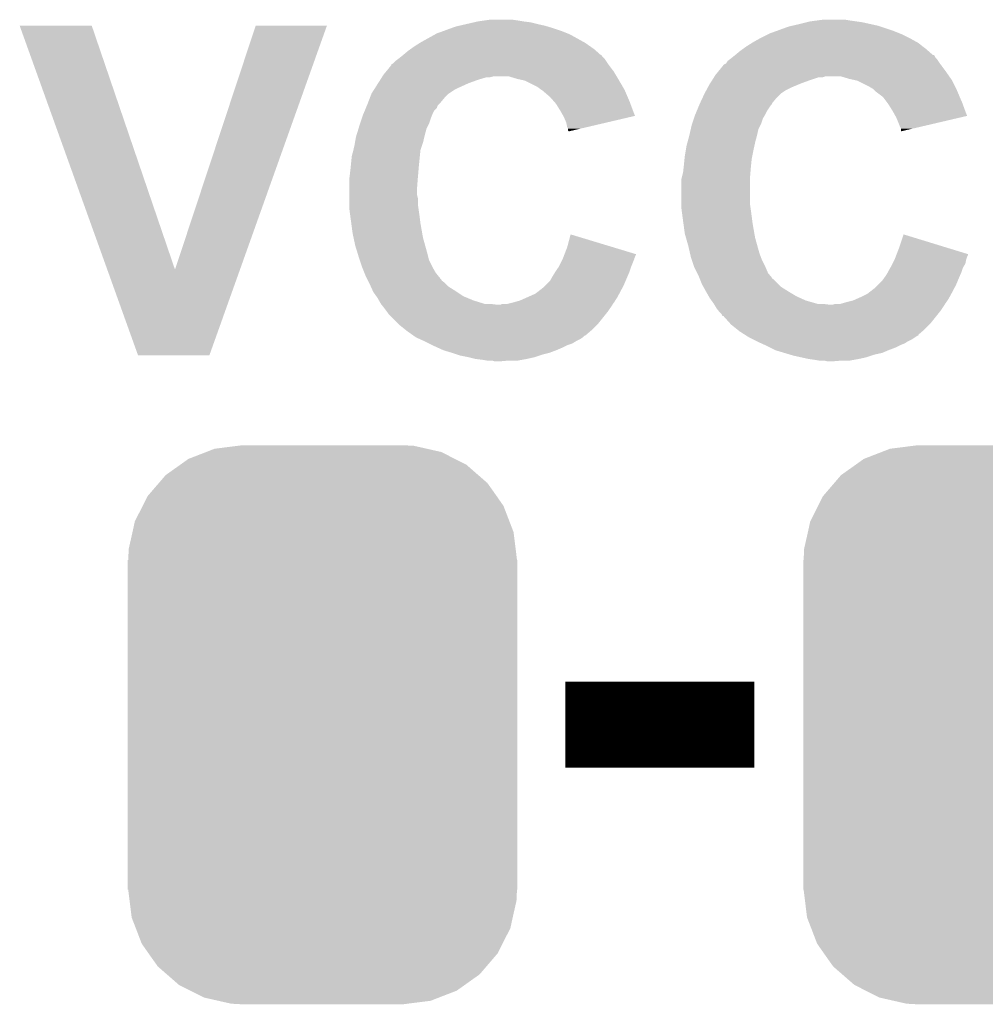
# Model space of a CAD drawing. Extents: x -0.05 to 0.95, y -0.15 to 2.1.
# Tile 7 of 38: x 0.34 to 0.45, y 0.23 to 0.34. Entities that reach past the tile are written whole.
import ezdxf

# ---------------------------------------------------------------- set-up
doc = ezdxf.new("R2010")
doc.units = 0
doc.layers.get('0').update_dxf_attribs({"linetype": 'CONTINUOUS'})
doc.layers.add('PAC1811_CLICK_V100A_GTO', color=14, linetype='CONTINUOUS')
doc.layers.add('PAC1811_CLICK_V100A_GTS', color=12, linetype='CONTINUOUS')

# ---------------------------------------------------------------- blocks, each defined once
blk = doc.blocks.new('CUSTOM_81')
for points in [[(-0.01356, 0.03176), (-0.01259, 0.03214), (0.01383, 0.03176), (0.01215, 0.03214)], [(-0.01259, 0.03214), (-0.00989, 0.03248), (0.01215, 0.03214), (0.01065, 0.03248)], [(-0.00989, 0.03248), (-0.00935, 0.03255), (0.01065, 0.03248), (0.00935, 0.03255)], [(-0.01657, 0.03029), (-0.01563, 0.03096), (0.01674, 0.03029), (0.01541, 0.03096)], [(-0.01563, 0.03096), (-0.01356, 0.03176), (0.01541, 0.03096), (0.01383, 0.03176)], [(-0.01829, 0.02907), (-0.01657, 0.03029), (0.01814, 0.02907), (0.01674, 0.03029)], [(-0.01908, 0.02815), (-0.01829, 0.02907), (0.0192, 0.02815), (0.01814, 0.02907)], [(-0.02041, 0.0266), (-0.01908, 0.02815), (0.0203, 0.0266), (0.0192, 0.02815)], [(-0.02097, 0.02548), (-0.02041, 0.0266), (0.02108, 0.02548), (0.0203, 0.0266)], [(-0.02188, 0.02368), (-0.02097, 0.02548), (0.02177, 0.02368), (0.02108, 0.02548)], [(-0.02215, 0.02244), (-0.02188, 0.02368), (0.02225, 0.02244), (0.02177, 0.02368)], [(-0.02259, 0.0205), (-0.02215, 0.02244), (0.02249, 0.0205), (0.02225, 0.02244)], [(-0.02265, 0.0192), (-0.02259, 0.0205), (0.02265, 0.0192), (0.02249, 0.0205)], [(-0.0227, -0.0192), (-0.0227, 0.0192), (0.0227, -0.0192), (0.0227, 0.0192)], [(-0.02249, -0.0205), (-0.02265, -0.0192), (0.02259, -0.0205), (0.02265, -0.0192)], [(-0.02225, -0.02244), (-0.02249, -0.0205), (0.02215, -0.02244), (0.02259, -0.0205)], [(-0.02177, -0.02368), (-0.02225, -0.02244), (0.02188, -0.02368), (0.02215, -0.02244)], [(-0.02108, -0.02548), (-0.02177, -0.02368), (0.02097, -0.02548), (0.02188, -0.02368)], [(-0.0203, -0.0266), (-0.02108, -0.02548), (0.02041, -0.0266), (0.02097, -0.02548)], [(-0.0192, -0.02815), (-0.0203, -0.0266), (0.01908, -0.02815), (0.02041, -0.0266)], [(-0.01814, -0.02907), (-0.0192, -0.02815), (0.01829, -0.02907), (0.01908, -0.02815)], [(-0.01674, -0.03029), (-0.01814, -0.02907), (0.01657, -0.03029), (0.01829, -0.02907)], [(-0.01541, -0.03096), (-0.01674, -0.03029), (0.01563, -0.03096), (0.01657, -0.03029)], [(-0.01383, -0.03176), (-0.01541, -0.03096), (0.01356, -0.03176), (0.01563, -0.03096)], [(-0.01215, -0.03214), (-0.01383, -0.03176), (0.01259, -0.03214), (0.01356, -0.03176)], [(-0.01065, -0.03248), (-0.01215, -0.03214), (0.00989, -0.03248), (0.01259, -0.03214)], [(-0.00935, -0.03255), (-0.01065, -0.03248), (0.00935, -0.03255), (0.00989, -0.03248)]]:
    blk.add_solid(points)

msp = doc.modelspace()

# ---------------------------------------------------------------- linework, layer by layer
at = {"layer": 'PAC1811_CLICK_V100A_GTO', "const_width": 0.01}
msp.add_lwpolyline([(0.3996, 0.258), (0.4216, 0.258)], dxfattribs=at)
at = {"layer": 'PAC1811_CLICK_V100A_GTO'}
for points in [[(0.34621, 0.311), (0.336, 0.3394), (0.3541, 0.311), (0.3444, 0.3394)], [(0.336, 0.3394), (0.336, 0.3394), (0.3444, 0.3394), (0.336, 0.3394)], [(0.3541, 0.311), (0.3635, 0.3394), (0.36167, 0.311), (0.3718, 0.3394)], [(0.3635, 0.3394), (0.3635, 0.3394), (0.3718, 0.3394), (0.3635, 0.3394)], [(0.3868, 0.3393), (0.38723, 0.3394), (0.39753, 0.3393), (0.3972, 0.3394)], [(0.38723, 0.3394), (0.3881, 0.3396), (0.3972, 0.3394), (0.3963, 0.3396)], [(0.3881, 0.3396), (0.38897, 0.3398), (0.3963, 0.3396), (0.3955, 0.3398)], [(0.38897, 0.3398), (0.3894, 0.3399), (0.3955, 0.3398), (0.3947, 0.3399)], [(0.3894, 0.3399), (0.3901, 0.34), (0.3947, 0.3399), (0.3941, 0.34)], [(0.3901, 0.34), (0.3908, 0.3401), (0.3941, 0.34), (0.3934, 0.3401)], [(0.4256, 0.3393), (0.42603, 0.3394), (0.4363, 0.3393), (0.436, 0.3394)], [(0.42603, 0.3394), (0.4269, 0.3396), (0.436, 0.3394), (0.4351, 0.3396)], [(0.4269, 0.3396), (0.4277, 0.3398), (0.4351, 0.3396), (0.4342, 0.3398)], [(0.4277, 0.3398), (0.4281, 0.3399), (0.4342, 0.3398), (0.4335, 0.3399)], [(0.4281, 0.3399), (0.42885, 0.34), (0.4335, 0.3399), (0.4328, 0.34)], [(0.42885, 0.34), (0.4296, 0.3401), (0.4328, 0.34), (0.4322, 0.3401)], [(0.3828, 0.3375), (0.38442, 0.3384), (0.40172, 0.3375), (0.4001, 0.3384)], [(0.38442, 0.3384), (0.3846, 0.3385), (0.4001, 0.3384), (0.39985, 0.3385)], [(0.3846, 0.3385), (0.38543, 0.3388), (0.39985, 0.3385), (0.3991, 0.3388)], [(0.38543, 0.3388), (0.38625, 0.3391), (0.3991, 0.3388), (0.3982, 0.3391)], [(0.38625, 0.3391), (0.3868, 0.3393), (0.3982, 0.3391), (0.39753, 0.3393)], [(0.4224, 0.338), (0.4232, 0.3384), (0.4396, 0.338), (0.4388, 0.3384)], [(0.4232, 0.3384), (0.4234, 0.3385), (0.4388, 0.3384), (0.43855, 0.3385)], [(0.4234, 0.3385), (0.42423, 0.3388), (0.43855, 0.3385), (0.4378, 0.3388)], [(0.42423, 0.3388), (0.4256, 0.3393), (0.4378, 0.3388), (0.4363, 0.3393)], [(0.382, 0.337), (0.38264, 0.3374), (0.40247, 0.337), (0.4019, 0.3374)], [(0.38264, 0.3374), (0.3828, 0.3375), (0.4019, 0.3374), (0.40172, 0.3375)], [(0.4207, 0.337), (0.42134, 0.3374), (0.44121, 0.337), (0.4407, 0.3374)], [(0.42134, 0.3374), (0.4215, 0.3375), (0.4407, 0.3374), (0.44052, 0.3375)], [(0.4215, 0.3375), (0.42222, 0.3379), (0.44052, 0.3375), (0.4398, 0.3379)], [(0.42222, 0.3379), (0.4224, 0.338), (0.4398, 0.3379), (0.4396, 0.338)], [(0.38057, 0.3359), (0.3807, 0.336), (0.4038, 0.3359), (0.4038, 0.336)], [(0.3807, 0.336), (0.3813, 0.3365), (0.4037, 0.336), (0.40313, 0.3365)], [(0.3807, 0.336), (0.3807, 0.336), (0.4038, 0.336), (0.4037, 0.336)], [(0.3813, 0.3365), (0.38158, 0.3367), (0.40313, 0.3365), (0.4029, 0.3367)], [(0.38158, 0.3367), (0.382, 0.337), (0.4029, 0.3367), (0.40247, 0.337)], [(0.41927, 0.3359), (0.4194, 0.336), (0.4426, 0.3359), (0.4425, 0.336)], [(0.4194, 0.336), (0.42, 0.3365), (0.4424, 0.336), (0.44183, 0.3365)], [(0.4194, 0.336), (0.4194, 0.336), (0.4425, 0.336), (0.4424, 0.336)], [(0.42, 0.3365), (0.42028, 0.3367), (0.44183, 0.3365), (0.4416, 0.3367)], [(0.42028, 0.3367), (0.4207, 0.337), (0.4416, 0.3367), (0.44121, 0.337)], [(0.37873, 0.3341), (0.3793, 0.3348), (0.4052, 0.3341), (0.40467, 0.3348)], [(0.3793, 0.3349), (0.3795, 0.335), (0.4046, 0.3349), (0.40453, 0.335)], [(0.3793, 0.3348), (0.3793, 0.3349), (0.40467, 0.3348), (0.4046, 0.3349)], [(0.3795, 0.335), (0.3798, 0.3353), (0.40453, 0.335), (0.40433, 0.3353)], [(0.3798, 0.3353), (0.38007, 0.3355), (0.40433, 0.3353), (0.4042, 0.3355)], [(0.38007, 0.3355), (0.3802, 0.3356), (0.4042, 0.3355), (0.4041, 0.3356)], [(0.3802, 0.3356), (0.38057, 0.3359), (0.4041, 0.3356), (0.4038, 0.3359)], [(0.41743, 0.3341), (0.418, 0.3348), (0.4439, 0.3341), (0.44338, 0.3348)], [(0.418, 0.3348), (0.4181, 0.3349), (0.44338, 0.3348), (0.4433, 0.3349)], [(0.4181, 0.3349), (0.4183, 0.335), (0.4433, 0.3349), (0.44323, 0.335)], [(0.4183, 0.335), (0.4185, 0.3353), (0.44323, 0.335), (0.44303, 0.3353)], [(0.4185, 0.3353), (0.41877, 0.3355), (0.44303, 0.3353), (0.4429, 0.3355)], [(0.41877, 0.3355), (0.4189, 0.3356), (0.4429, 0.3355), (0.4428, 0.3356)], [(0.4189, 0.3356), (0.41902, 0.3357), (0.4428, 0.3356), (0.4427, 0.3357)], [(0.41902, 0.3357), (0.41927, 0.3359), (0.4427, 0.3357), (0.4426, 0.3359)], [(0.37827, 0.3335), (0.3784, 0.3337), (0.40556, 0.3335), (0.40544, 0.3337)], [(0.3784, 0.3337), (0.37873, 0.3341), (0.40544, 0.3337), (0.4052, 0.3341)], [(0.41697, 0.3335), (0.4171, 0.3337), (0.44432, 0.3335), (0.44418, 0.3337)], [(0.4171, 0.3337), (0.41743, 0.3341), (0.44418, 0.3337), (0.4439, 0.3341)], [(0.37745, 0.3322), (0.37776, 0.3327), (0.3872, 0.3322), (0.3883, 0.3327)], [(0.37776, 0.3327), (0.37802, 0.3331), (0.3883, 0.3327), (0.3894, 0.3331)], [(0.37802, 0.3331), (0.37821, 0.3334), (0.3894, 0.3331), (0.3904, 0.3334)], [(0.37821, 0.3334), (0.37827, 0.3335), (0.3908, 0.3334), (0.3912, 0.3335)], [(0.394, 0.3332), (0.393, 0.3335), (0.40574, 0.3332), (0.40556, 0.3335)], [(0.39445, 0.3331), (0.394, 0.3332), (0.4058, 0.3331), (0.40574, 0.3332)], [(0.3949, 0.333), (0.39445, 0.3331), (0.40586, 0.333), (0.4058, 0.3331)], [(0.3963, 0.3323), (0.3949, 0.333), (0.40627, 0.3323), (0.40586, 0.333)], [(0.41618, 0.3322), (0.4164, 0.3326), (0.4259, 0.3322), (0.42686, 0.3326)], [(0.4164, 0.3326), (0.41646, 0.3327), (0.42686, 0.3326), (0.4271, 0.3327)], [(0.41646, 0.3327), (0.41672, 0.3331), (0.4271, 0.3327), (0.4282, 0.3331)], [(0.41672, 0.3331), (0.41691, 0.3334), (0.4282, 0.3331), (0.4291, 0.3334)], [(0.41691, 0.3334), (0.41697, 0.3335), (0.4296, 0.3334), (0.4299, 0.3335)], [(0.41691, 0.3334), (0.41691, 0.3334), (0.4291, 0.3334), (0.4296, 0.3334)], [(0.41697, 0.3335), (0.41697, 0.3335), (0.4299, 0.3335), (0.4317, 0.3335)], [(0.4327, 0.3332), (0.4317, 0.3335), (0.44453, 0.3332), (0.44432, 0.3335)], [(0.43315, 0.3331), (0.4327, 0.3332), (0.4446, 0.3331), (0.44453, 0.3332)], [(0.4336, 0.333), (0.43315, 0.3331), (0.44465, 0.333), (0.4446, 0.3331)], [(0.435, 0.3323), (0.4336, 0.333), (0.445, 0.3323), (0.44465, 0.333)], [(0.37681, 0.331), (0.377, 0.3315), (0.3855, 0.331), (0.386, 0.3315)], [(0.377, 0.3315), (0.37725, 0.3319), (0.386, 0.3315), (0.3866, 0.3319)], [(0.37725, 0.3319), (0.37745, 0.3322), (0.3866, 0.3319), (0.3872, 0.3322)], [(0.3967, 0.332), (0.3963, 0.3323), (0.40644, 0.332), (0.40627, 0.3323)], [(0.39685, 0.3319), (0.3967, 0.332), (0.4065, 0.3319), (0.40644, 0.332)], [(0.397, 0.3318), (0.39685, 0.3319), (0.40654, 0.3318), (0.4065, 0.3319)], [(0.3971, 0.3317), (0.397, 0.3318), (0.40659, 0.3317), (0.40654, 0.3318)], [(0.3978, 0.3311), (0.3971, 0.3317), (0.40684, 0.3311), (0.40659, 0.3317)], [(0.41557, 0.331), (0.4158, 0.3315), (0.4242, 0.331), (0.4247, 0.3315)], [(0.4158, 0.3315), (0.41602, 0.3319), (0.4247, 0.3315), (0.4253, 0.3319)], [(0.41602, 0.3319), (0.41618, 0.3322), (0.4253, 0.3319), (0.4259, 0.3322)], [(0.4355, 0.332), (0.435, 0.3323), (0.44515, 0.332), (0.445, 0.3323)], [(0.4356, 0.3319), (0.4355, 0.332), (0.4452, 0.3319), (0.44515, 0.332)], [(0.4358, 0.3317), (0.4356, 0.3319), (0.44529, 0.3317), (0.4452, 0.3319)], [(0.4366, 0.3311), (0.4358, 0.3317), (0.44554, 0.3311), (0.44529, 0.3317)], [(0.37646, 0.3301), (0.3765, 0.3302), (0.3847, 0.3301), (0.3848, 0.3302)], [(0.3765, 0.3302), (0.37658, 0.3304), (0.3848, 0.3302), (0.385, 0.3304)], [(0.37658, 0.3304), (0.37681, 0.331), (0.385, 0.3304), (0.3855, 0.331)], [(0.39833, 0.3305), (0.3978, 0.3311), (0.4071, 0.3305), (0.40684, 0.3311)], [(0.3985, 0.3303), (0.39833, 0.3305), (0.40717, 0.3303), (0.4071, 0.3305)], [(0.399, 0.3295), (0.3985, 0.3303), (0.40747, 0.3295), (0.40717, 0.3303)], [(0.41516, 0.3301), (0.4152, 0.3302), (0.4235, 0.3301), (0.4236, 0.3302)], [(0.4152, 0.3302), (0.41529, 0.3304), (0.4236, 0.3302), (0.4237, 0.3304)], [(0.41529, 0.3304), (0.41557, 0.331), (0.4237, 0.3304), (0.4242, 0.331)], [(0.43705, 0.3305), (0.4366, 0.3311), (0.4458, 0.3305), (0.44554, 0.3311)], [(0.4372, 0.3303), (0.43705, 0.3305), (0.44588, 0.3303), (0.4458, 0.3305)], [(0.4377, 0.3295), (0.4372, 0.3303), (0.44617, 0.3295), (0.44588, 0.3303)], [(0.376, 0.329), (0.37604, 0.3291), (0.38406, 0.329), (0.3841, 0.3291)], [(0.37604, 0.3291), (0.37621, 0.3295), (0.3841, 0.3291), (0.3843, 0.3295)], [(0.37621, 0.3295), (0.37633, 0.3298), (0.3843, 0.3295), (0.3846, 0.3298)], [(0.37633, 0.3298), (0.37646, 0.3301), (0.3846, 0.3298), (0.3847, 0.3301)], [(0.39934, 0.3289), (0.399, 0.3295), (0.4077, 0.3289), (0.40747, 0.3295)], [(0.4147, 0.329), (0.41474, 0.3291), (0.42284, 0.329), (0.4229, 0.3291)], [(0.41474, 0.3291), (0.41491, 0.3295), (0.4229, 0.3291), (0.4231, 0.3295)], [(0.41491, 0.3295), (0.41516, 0.3301), (0.4231, 0.3295), (0.4235, 0.3301)], [(0.43804, 0.3289), (0.4377, 0.3295), (0.4464, 0.3289), (0.44617, 0.3295)], [(0.3756, 0.3278), (0.37567, 0.328), (0.3836, 0.3278), (0.3837, 0.328)], [(0.37567, 0.328), (0.37587, 0.3286), (0.3837, 0.328), (0.3839, 0.3286)], [(0.37587, 0.3286), (0.376, 0.329), (0.3839, 0.3286), (0.38406, 0.329)], [(0.3994, 0.3288), (0.39934, 0.3289), (0.40727, 0.3288), (0.4077, 0.3289)], [(0.3997, 0.3281), (0.3994, 0.3288), (0.40428, 0.3281), (0.40727, 0.3288)], [(0.3998, 0.3276), (0.3997, 0.3281), (0.40214, 0.3276), (0.40428, 0.3281)], [(0.4143, 0.3278), (0.41437, 0.328), (0.4223, 0.3278), (0.4224, 0.328)], [(0.41437, 0.328), (0.41457, 0.3286), (0.4224, 0.328), (0.4226, 0.3286)], [(0.41457, 0.3286), (0.4147, 0.329), (0.4226, 0.3286), (0.42284, 0.329)], [(0.4381, 0.3288), (0.43804, 0.3289), (0.44597, 0.3288), (0.4464, 0.3289)], [(0.4384, 0.3281), (0.4381, 0.3288), (0.44298, 0.3281), (0.44597, 0.3288)], [(0.4386, 0.3276), (0.4384, 0.3281), (0.44084, 0.3276), (0.44298, 0.3281)], [(0.3752, 0.3265), (0.37548, 0.3274), (0.38317, 0.3265), (0.3834, 0.3274)], [(0.37548, 0.3274), (0.3756, 0.3278), (0.3834, 0.3274), (0.3836, 0.3278)], [(0.3999, 0.3274), (0.3998, 0.3276), (0.40128, 0.3274), (0.40214, 0.3276)], [(0.3999, 0.3272), (0.3999, 0.3274), (0.40043, 0.3272), (0.40128, 0.3274)], [(0.4, 0.3271), (0.3999, 0.3272), (0.4, 0.3271), (0.40043, 0.3272)], [(0.414, 0.3265), (0.41421, 0.3274), (0.42188, 0.3265), (0.4221, 0.3274)], [(0.41421, 0.3274), (0.4143, 0.3278), (0.4221, 0.3274), (0.4223, 0.3278)], [(0.4387, 0.3274), (0.4386, 0.3276), (0.43998, 0.3274), (0.44084, 0.3276)], [(0.4387, 0.3271), (0.4387, 0.3274), (0.4387, 0.3271), (0.43998, 0.3274)], [(0.375, 0.3254), (0.37507, 0.3258), (0.38287, 0.3254), (0.383, 0.3258)], [(0.37507, 0.3258), (0.3752, 0.3265), (0.383, 0.3258), (0.38317, 0.3265)], [(0.4137, 0.3254), (0.41381, 0.3258), (0.42161, 0.3254), (0.4217, 0.3258)], [(0.41381, 0.3258), (0.414, 0.3265), (0.4217, 0.3258), (0.42188, 0.3265)], [(0.3747, 0.3242), (0.37488, 0.3249), (0.38263, 0.3242), (0.3827, 0.3249)], [(0.37488, 0.3249), (0.375, 0.3254), (0.3827, 0.3249), (0.38287, 0.3254)], [(0.4135, 0.3242), (0.41362, 0.3249), (0.42136, 0.3242), (0.4215, 0.3249)], [(0.41362, 0.3249), (0.4137, 0.3254), (0.4215, 0.3249), (0.42161, 0.3254)], [(0.3746, 0.3232), (0.3747, 0.3242), (0.38253, 0.3232), (0.38263, 0.3242)], [(0.4134, 0.3232), (0.41347, 0.3239), (0.42123, 0.3232), (0.4213, 0.3239)], [(0.41347, 0.3239), (0.4135, 0.3242), (0.4213, 0.3239), (0.42136, 0.3242)], [(0.37443, 0.3217), (0.3745, 0.3223), (0.3824, 0.3217), (0.38245, 0.3223)], [(0.3745, 0.3223), (0.37457, 0.3229), (0.38245, 0.3223), (0.3825, 0.3229)], [(0.37457, 0.3229), (0.3746, 0.3232), (0.3825, 0.3229), (0.38253, 0.3232)], [(0.41315, 0.3217), (0.4133, 0.3223), (0.4211, 0.3217), (0.42115, 0.3223)], [(0.4133, 0.3223), (0.41337, 0.3229), (0.42115, 0.3223), (0.4212, 0.3229)], [(0.41337, 0.3229), (0.4134, 0.3232), (0.4212, 0.3229), (0.42123, 0.3232)], [(0.3744, 0.3215), (0.37443, 0.3217), (0.38238, 0.3215), (0.3824, 0.3217)], [(0.3744, 0.3204), (0.3744, 0.3215), (0.3823, 0.3204), (0.38238, 0.3215)], [(0.4131, 0.3215), (0.41315, 0.3217), (0.4211, 0.3215), (0.4211, 0.3217)], [(0.4131, 0.3186), (0.4131, 0.3215), (0.4211, 0.3186), (0.4211, 0.3215)], [(0.3744, 0.3197), (0.3744, 0.3204), (0.3823, 0.3197), (0.3823, 0.3204)], [(0.3744, 0.3193), (0.3744, 0.3197), (0.3824, 0.3193), (0.3823, 0.3197)], [(0.3744, 0.3186), (0.3744, 0.3193), (0.3824, 0.3186), (0.3824, 0.3193)], [(0.3744, 0.3182), (0.3744, 0.3186), (0.38246, 0.3182), (0.3824, 0.3186)], [(0.37453, 0.3172), (0.3744, 0.3182), (0.3826, 0.3172), (0.38246, 0.3182)], [(0.4131, 0.3182), (0.4131, 0.3186), (0.42116, 0.3182), (0.4211, 0.3186)], [(0.41323, 0.3172), (0.4131, 0.3182), (0.4213, 0.3172), (0.42116, 0.3182)], [(0.37464, 0.3164), (0.37453, 0.3172), (0.3827, 0.3164), (0.3826, 0.3172)], [(0.41334, 0.3164), (0.41323, 0.3172), (0.4214, 0.3164), (0.4213, 0.3172)], [(0.3748, 0.3152), (0.37464, 0.3164), (0.38291, 0.3152), (0.3827, 0.3164)], [(0.4135, 0.3152), (0.41334, 0.3164), (0.42161, 0.3152), (0.4214, 0.3164)], [(0.37491, 0.3147), (0.3748, 0.3152), (0.383, 0.3147), (0.38291, 0.3152)], [(0.3751, 0.3138), (0.37491, 0.3147), (0.38325, 0.3138), (0.383, 0.3147)], [(0.3998, 0.3136), (0.4002, 0.3151), (0.40516, 0.3136), (0.4002, 0.3151)], [(0.41364, 0.3147), (0.4135, 0.3152), (0.4217, 0.3147), (0.42161, 0.3152)], [(0.4139, 0.3138), (0.41364, 0.3147), (0.42195, 0.3138), (0.4217, 0.3147)], [(0.4385, 0.3136), (0.439, 0.3151), (0.44389, 0.3136), (0.439, 0.3151)], [(0.37538, 0.3129), (0.3751, 0.3138), (0.3835, 0.3129), (0.38325, 0.3138)], [(0.39949, 0.3128), (0.3998, 0.3136), (0.4078, 0.3128), (0.40516, 0.3136)], [(0.41411, 0.3129), (0.4139, 0.3138), (0.4222, 0.3129), (0.42195, 0.3138)], [(0.43819, 0.3128), (0.4385, 0.3136), (0.4465, 0.3128), (0.44389, 0.3136)], [(0.3755, 0.3125), (0.37538, 0.3129), (0.3836, 0.3125), (0.3835, 0.3129)], [(0.37563, 0.3121), (0.3755, 0.3125), (0.3837, 0.3121), (0.3836, 0.3125)], [(0.3759, 0.3113), (0.37563, 0.3121), (0.3841, 0.3113), (0.3837, 0.3121)], [(0.3988, 0.3113), (0.39925, 0.3122), (0.40724, 0.3113), (0.4076, 0.3122)], [(0.39925, 0.3122), (0.3993, 0.3123), (0.4076, 0.3122), (0.40763, 0.3123)], [(0.3993, 0.3123), (0.39938, 0.3125), (0.40763, 0.3123), (0.4077, 0.3125)], [(0.39938, 0.3125), (0.39945, 0.3127), (0.4077, 0.3125), (0.4078, 0.3127)], [(0.39945, 0.3127), (0.39949, 0.3128), (0.4078, 0.3127), (0.4078, 0.3128)], [(0.4142, 0.3125), (0.41411, 0.3129), (0.42235, 0.3125), (0.4222, 0.3129)], [(0.41433, 0.3121), (0.4142, 0.3125), (0.4225, 0.3121), (0.42235, 0.3125)], [(0.4146, 0.3113), (0.41433, 0.3121), (0.4229, 0.3113), (0.4225, 0.3121)], [(0.4377, 0.3117), (0.43795, 0.3122), (0.4462, 0.3117), (0.4463, 0.3122)], [(0.43795, 0.3122), (0.438, 0.3123), (0.4463, 0.3122), (0.44633, 0.3123)], [(0.438, 0.3123), (0.43808, 0.3125), (0.44633, 0.3123), (0.4464, 0.3125)], [(0.43808, 0.3125), (0.43815, 0.3127), (0.4464, 0.3125), (0.4465, 0.3127)], [(0.43815, 0.3127), (0.43819, 0.3128), (0.4465, 0.3127), (0.4465, 0.3128)], [(0.3498, 0.301), (0.34621, 0.311), (0.3581, 0.301), (0.36167, 0.311)], [(0.37618, 0.3106), (0.3759, 0.3113), (0.3845, 0.3106), (0.3841, 0.3113)], [(0.39833, 0.3106), (0.39873, 0.3112), (0.407, 0.3106), (0.4072, 0.3112)], [(0.39873, 0.3112), (0.3988, 0.3113), (0.4072, 0.3112), (0.40724, 0.3113)], [(0.41495, 0.3106), (0.4146, 0.3113), (0.4232, 0.3106), (0.4229, 0.3113)], [(0.43711, 0.3106), (0.43744, 0.3112), (0.4457, 0.3106), (0.4459, 0.3112)], [(0.43744, 0.3112), (0.4375, 0.3113), (0.4459, 0.3112), (0.44596, 0.3113)], [(0.4375, 0.3113), (0.4377, 0.3117), (0.44596, 0.3113), (0.4462, 0.3117)], [(0.3763, 0.3103), (0.37618, 0.3106), (0.38475, 0.3103), (0.3845, 0.3106)], [(0.37645, 0.31), (0.3763, 0.3103), (0.385, 0.31), (0.38475, 0.3103)], [(0.3765, 0.3099), (0.37645, 0.31), (0.385, 0.3099), (0.385, 0.31)], [(0.3766, 0.3097), (0.3765, 0.3099), (0.3852, 0.3097), (0.3851, 0.3099)], [(0.3765, 0.3099), (0.3765, 0.3099), (0.3851, 0.3099), (0.385, 0.3099)], [(0.3767, 0.3095), (0.3766, 0.3097), (0.3855, 0.3095), (0.3852, 0.3097)], [(0.3973, 0.3092), (0.3978, 0.3097), (0.4064, 0.3092), (0.40661, 0.3097)], [(0.3978, 0.3097), (0.3982, 0.3104), (0.40661, 0.3097), (0.40691, 0.3104)], [(0.3982, 0.3104), (0.39833, 0.3106), (0.40691, 0.3104), (0.407, 0.3106)], [(0.4151, 0.3103), (0.41495, 0.3106), (0.42345, 0.3103), (0.4232, 0.3106)], [(0.41522, 0.31), (0.4151, 0.3103), (0.4237, 0.31), (0.42345, 0.3103)], [(0.41526, 0.3099), (0.41522, 0.31), (0.4237, 0.3099), (0.4237, 0.31)], [(0.4155, 0.3093), (0.41526, 0.3099), (0.4244, 0.3093), (0.4238, 0.3099)], [(0.41526, 0.3099), (0.41526, 0.3099), (0.4238, 0.3099), (0.4237, 0.3099)], [(0.436, 0.3092), (0.4365, 0.3097), (0.4451, 0.3092), (0.44531, 0.3097)], [(0.4365, 0.3097), (0.437, 0.3104), (0.44531, 0.3097), (0.44561, 0.3104)], [(0.437, 0.3104), (0.43711, 0.3106), (0.44561, 0.3104), (0.4457, 0.3106)], [(0.3768, 0.3093), (0.3767, 0.3095), (0.3857, 0.3093), (0.3855, 0.3095)], [(0.37693, 0.309), (0.3768, 0.3093), (0.386, 0.309), (0.3857, 0.3093)], [(0.37716, 0.3085), (0.37693, 0.309), (0.3868, 0.3085), (0.386, 0.309)], [(0.3772, 0.3084), (0.37716, 0.3085), (0.38695, 0.3084), (0.3868, 0.3085)], [(0.3961, 0.3082), (0.397, 0.3089), (0.40587, 0.3082), (0.40624, 0.3089)], [(0.397, 0.3089), (0.3973, 0.3092), (0.40624, 0.3089), (0.4064, 0.3092)], [(0.41567, 0.309), (0.4155, 0.3093), (0.4247, 0.309), (0.4244, 0.3093)], [(0.41594, 0.3085), (0.41567, 0.309), (0.4255, 0.3085), (0.4247, 0.309)], [(0.416, 0.3084), (0.41594, 0.3085), (0.42567, 0.3084), (0.4255, 0.3085)], [(0.4348, 0.3082), (0.4357, 0.3089), (0.44457, 0.3082), (0.44494, 0.3089)], [(0.4357, 0.3089), (0.436, 0.3092), (0.44494, 0.3089), (0.4451, 0.3092)], [(0.37756, 0.3079), (0.3772, 0.3084), (0.3877, 0.3079), (0.38695, 0.3084)], [(0.3777, 0.3077), (0.37756, 0.3079), (0.38818, 0.3077), (0.3877, 0.3079)], [(0.37787, 0.3074), (0.3777, 0.3077), (0.3889, 0.3074), (0.38818, 0.3077)], [(0.3781, 0.307), (0.37787, 0.3074), (0.3902, 0.307), (0.3889, 0.3074)], [(0.3936, 0.3072), (0.3943, 0.3074), (0.40527, 0.3072), (0.4054, 0.3074)], [(0.3943, 0.3074), (0.39498, 0.3077), (0.4054, 0.3074), (0.4056, 0.3077)], [(0.39498, 0.3077), (0.3961, 0.3082), (0.4056, 0.3077), (0.40587, 0.3082)], [(0.41629, 0.3079), (0.416, 0.3084), (0.4265, 0.3079), (0.42567, 0.3084)], [(0.4164, 0.3077), (0.41629, 0.3079), (0.42694, 0.3077), (0.4265, 0.3079)], [(0.41661, 0.3074), (0.4164, 0.3077), (0.4276, 0.3074), (0.42694, 0.3077)], [(0.4169, 0.307), (0.41661, 0.3074), (0.429, 0.307), (0.4276, 0.3074)], [(0.4323, 0.3072), (0.4331, 0.3074), (0.44397, 0.3072), (0.4441, 0.3074)], [(0.4331, 0.3074), (0.43378, 0.3077), (0.4441, 0.3074), (0.4443, 0.3077)], [(0.43378, 0.3077), (0.434, 0.3078), (0.4443, 0.3077), (0.44435, 0.3078)], [(0.434, 0.3078), (0.4348, 0.3082), (0.44435, 0.3078), (0.44457, 0.3082)], [(0.37818, 0.3069), (0.3781, 0.307), (0.3917, 0.3069), (0.3909, 0.307)], [(0.3785, 0.3065), (0.37818, 0.3069), (0.4048, 0.3065), (0.40507, 0.3069)], [(0.37872, 0.3062), (0.3785, 0.3065), (0.4046, 0.3062), (0.4048, 0.3065)], [(0.3788, 0.3061), (0.37872, 0.3062), (0.40452, 0.3061), (0.4046, 0.3062)], [(0.392, 0.3069), (0.3922, 0.307), (0.40507, 0.3069), (0.40513, 0.307)], [(0.3928, 0.307), (0.3936, 0.3072), (0.40513, 0.307), (0.40527, 0.3072)], [(0.41696, 0.3069), (0.4169, 0.307), (0.4305, 0.3069), (0.4297, 0.307)], [(0.4172, 0.3065), (0.41696, 0.3069), (0.4435, 0.3065), (0.44377, 0.3069)], [(0.41743, 0.3062), (0.4172, 0.3065), (0.4433, 0.3062), (0.4435, 0.3065)], [(0.4175, 0.3061), (0.41743, 0.3062), (0.44322, 0.3061), (0.4433, 0.3062)], [(0.4307, 0.3069), (0.431, 0.307), (0.44377, 0.3069), (0.44383, 0.307)], [(0.4316, 0.307), (0.4323, 0.3072), (0.44383, 0.307), (0.44397, 0.3072)], [(0.379, 0.3058), (0.3788, 0.3061), (0.40428, 0.3058), (0.40452, 0.3061)], [(0.3801, 0.3047), (0.379, 0.3058), (0.4034, 0.3047), (0.40428, 0.3058)], [(0.4178, 0.3058), (0.4175, 0.3061), (0.44298, 0.3058), (0.44322, 0.3061)], [(0.4179, 0.3056), (0.4178, 0.3058), (0.44282, 0.3056), (0.44298, 0.3058)], [(0.41881, 0.3047), (0.418, 0.3056), (0.4421, 0.3047), (0.44282, 0.3056)], [(0.3802, 0.3046), (0.3801, 0.3047), (0.4033, 0.3046), (0.4034, 0.3047)], [(0.38095, 0.304), (0.3802, 0.3046), (0.4027, 0.304), (0.4033, 0.3046)], [(0.3812, 0.3038), (0.38095, 0.304), (0.40247, 0.3038), (0.4027, 0.304)], [(0.4189, 0.3046), (0.41881, 0.3047), (0.442, 0.3046), (0.4421, 0.3047)], [(0.41965, 0.304), (0.4189, 0.3046), (0.4414, 0.304), (0.442, 0.3046)], [(0.4199, 0.3038), (0.41965, 0.304), (0.44117, 0.3038), (0.4414, 0.304)], [(0.38177, 0.3034), (0.3812, 0.3038), (0.402, 0.3034), (0.40247, 0.3038)], [(0.38191, 0.3033), (0.38177, 0.3034), (0.4019, 0.3033), (0.402, 0.3034)], [(0.3822, 0.3031), (0.38191, 0.3033), (0.4016, 0.3031), (0.4018, 0.3033)], [(0.38191, 0.3033), (0.38191, 0.3033), (0.4018, 0.3033), (0.4019, 0.3033)], [(0.38264, 0.3029), (0.3822, 0.3031), (0.4013, 0.3029), (0.4016, 0.3031)], [(0.38308, 0.3027), (0.38264, 0.3029), (0.4009, 0.3027), (0.4013, 0.3029)], [(0.3833, 0.3026), (0.38308, 0.3027), (0.40073, 0.3026), (0.4009, 0.3027)], [(0.42053, 0.3034), (0.4199, 0.3038), (0.4407, 0.3034), (0.44117, 0.3038)], [(0.42069, 0.3033), (0.42053, 0.3034), (0.4407, 0.3033), (0.4407, 0.3034)], [(0.421, 0.3031), (0.42069, 0.3033), (0.4403, 0.3031), (0.4406, 0.3033)], [(0.42069, 0.3033), (0.42069, 0.3033), (0.4406, 0.3033), (0.4407, 0.3033)], [(0.4214, 0.3029), (0.421, 0.3031), (0.44, 0.3029), (0.4403, 0.3031)], [(0.4218, 0.3027), (0.4214, 0.3029), (0.4396, 0.3027), (0.44, 0.3029)], [(0.422, 0.3026), (0.4218, 0.3027), (0.43943, 0.3026), (0.4396, 0.3027)], [(0.3837, 0.3024), (0.3833, 0.3026), (0.4004, 0.3024), (0.40073, 0.3026)], [(0.3841, 0.3022), (0.3837, 0.3024), (0.3998, 0.3022), (0.4004, 0.3024)], [(0.3843, 0.3021), (0.3841, 0.3022), (0.3996, 0.3021), (0.3998, 0.3022)], [(0.38474, 0.3019), (0.3843, 0.3021), (0.3992, 0.3019), (0.3996, 0.3021)], [(0.3854, 0.3016), (0.38474, 0.3019), (0.3985, 0.3016), (0.3992, 0.3019)], [(0.3864, 0.3013), (0.3854, 0.3016), (0.3977, 0.3013), (0.3985, 0.3016)], [(0.42244, 0.3024), (0.422, 0.3026), (0.4391, 0.3024), (0.43943, 0.3026)], [(0.42288, 0.3022), (0.42244, 0.3024), (0.4386, 0.3022), (0.4391, 0.3024)], [(0.4231, 0.3021), (0.42288, 0.3022), (0.4384, 0.3021), (0.4386, 0.3022)], [(0.4235, 0.3019), (0.4231, 0.3021), (0.438, 0.3019), (0.4384, 0.3021)], [(0.4241, 0.3016), (0.4235, 0.3019), (0.4372, 0.3016), (0.438, 0.3019)], [(0.4251, 0.3013), (0.4241, 0.3016), (0.4365, 0.3013), (0.4372, 0.3016)], [(0.387, 0.3011), (0.3864, 0.3013), (0.3969, 0.3011), (0.3977, 0.3013)], [(0.3873, 0.301), (0.387, 0.3011), (0.3966, 0.301), (0.3969, 0.3011)], [(0.3883, 0.3008), (0.3873, 0.301), (0.396, 0.3008), (0.3966, 0.301)], [(0.3891, 0.3006), (0.3883, 0.3008), (0.3951, 0.3006), (0.396, 0.3008)], [(0.3899, 0.3005), (0.3891, 0.3006), (0.39455, 0.3005), (0.3951, 0.3006)], [(0.3905, 0.3004), (0.3899, 0.3005), (0.394, 0.3004), (0.39455, 0.3005)], [(0.3914, 0.3003), (0.3911, 0.3004), (0.3918, 0.3003), (0.3929, 0.3004)], [(0.42577, 0.3011), (0.4251, 0.3013), (0.4356, 0.3011), (0.4365, 0.3013)], [(0.4261, 0.301), (0.42577, 0.3011), (0.4353, 0.301), (0.4356, 0.3011)], [(0.427, 0.3008), (0.4261, 0.301), (0.4347, 0.3008), (0.4353, 0.301)], [(0.4279, 0.3006), (0.427, 0.3008), (0.4338, 0.3006), (0.4347, 0.3008)], [(0.4286, 0.3005), (0.4279, 0.3006), (0.43325, 0.3005), (0.4338, 0.3006)], [(0.4292, 0.3004), (0.4286, 0.3005), (0.4327, 0.3004), (0.43325, 0.3005)], [(0.4302, 0.3003), (0.4298, 0.3004), (0.4305, 0.3003), (0.4317, 0.3004)]]:
    msp.add_solid(points, dxfattribs=at)

# ---------------------------------------------------------------- block references
at = {"layer": 'PAC1811_CLICK_V100A_GTS'}
for p in [(0.3713, 0.258), (0.45, 0.258)]:
    msp.add_blockref('CUSTOM_81', p, dxfattribs=at)

doc.saveas('drawing.dxf')
